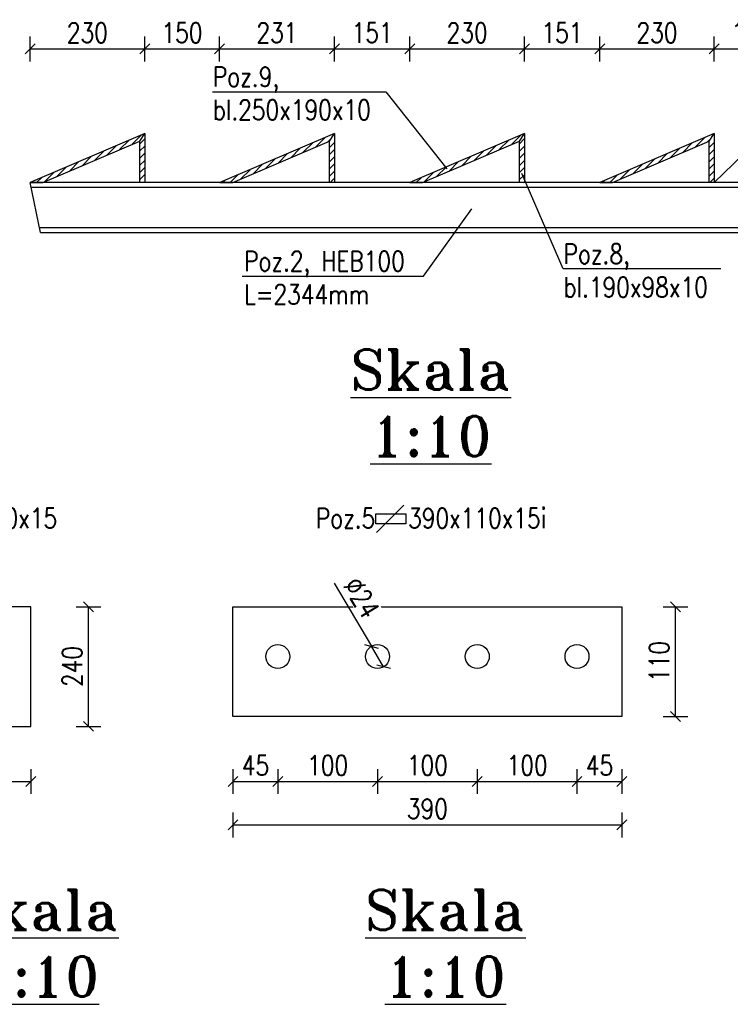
# Model space of a CAD drawing. Header units: millimetres. Extents: x 0 to 1625, y 0 to 742.
# Tile 4 of 24: x 122 to 265, y 195 to 392. Entities that reach past the tile are written whole.
import ezdxf

# ---------------------------------------------------------------- set-up
doc = ezdxf.new("R2010")
doc.units = ezdxf.units.MM
for name, color, linetype in [('_A_Opisy', 5, 'Continuous'), ('_K_Konstrukcja', 7, 'Continuous'), ('e-cad_stal_kontur', 3, 'Continuous'), ('e-cad_stal_wypelnienia', 253, 'Continuous'), ('e-cad_wymiary', 1, 'Continuous'), ('kontur', 7, 'Continuous'), ('opis prętów X', 185, 'Continuous'), ('UWAGI', 11, 'Continuous')]:
    doc.layers.add(name, color=color, linetype=linetype)
doc.styles.add('e-cad_1', font='simplex.shx', dxfattribs={"width": 0.8})
doc.styles.add('ROMANS', font='simplex.shx', dxfattribs={"width": 0.8})
doc.styles.get("Standard").update_dxf_attribs({"font": 'arial.ttf'})
doc.dimstyles.new('e-cad_1_20_[cm]', dxfattribs={"dimscale": 2, "dimtxt": 2, "dimasz": 1, "dimexe": 1.25, "dimexo": 0.625, "dimtad": 1, "dimdec": 0, "dimlfac": 10, "dimrnd": 0.1, "dimzin": 1, "dimtxsty": 'e-cad_1', "dimblk": 'OBLIQUE', "dimcen": 2.5, "dimclrd": 8, "dimclre": 8, "dimclrt": 1, "dimadec": 0, "dimazin": 0, "dimtfac": 1, "dimtix": 1, "dimtmove": 1, "dimatfit": 3, "dimldrblk": 'OBLIQUE', "dimfxl": 1.25, "dimfxlon": 1, "dimtfill": 1, "dimarcsym": 0})
pattern_1 = [(45, (-440.3587, -357.4933), (-0.7184205, 0.7184205), [])]

# ---------------------------------------------------------------- blocks, each defined once
blk = doc.blocks.new('_Oblique')
at = {"color": 0, "linetype": 'ByBlock', "lineweight": -2}
blk.add_line((-0.5, -0.5), (0.5, 0.5), dxfattribs=at)
blk = doc.blocks.new('*D55')
at = {"layer": 'Defpoints', "color": 0, "ltscale": 0.8}
for p in [(87.53, 250.37), (124.53, 250.37), (124.53, 239.3)]:
    blk.add_point(p, dxfattribs=at)
at = {"layer": 'e-cad_wymiary', "color": 8, "lineweight": -2, "ltscale": 0.8}
for p, q in [((87.53, 241.8), (87.53, 236.8)), ((124.53, 241.8), (124.53, 236.8)), ((87.53, 239.3), (124.53, 239.3))]:
    blk.add_line(p, q, dxfattribs=at)
at = {"layer": 'e-cad_wymiary', "color": 8, "lineweight": -2, "ltscale": 0.8, "xscale": 2, "yscale": 2, "zscale": 2, "rotation": 180}
blk.add_blockref('_Oblique', (87.53, 239.3), dxfattribs=at)
at = {"layer": 'e-cad_wymiary', "color": 8, "lineweight": -2, "ltscale": 0.8, "xscale": 2, "yscale": 2, "zscale": 2}
blk.add_blockref('_Oblique', (124.53, 239.3), dxfattribs=at)
at = {"layer": 'e-cad_wymiary', "color": 1, "ltscale": 0.8, "insert": (106.03, 242.55), "char_height": 4, "attachment_point": 5, "style": 'e-cad_1', "bg_fill": 3, "box_fill_scale": 1.1, "bg_fill_color": 257, "bg_fill_transparency": 0}
blk.add_mtext('370', dxfattribs=at)
blk = doc.blocks.new('*D56')
at = {"layer": 'Defpoints', "color": 0, "ltscale": 0.8}
for p in [(124.53, 274.37), (136.12, 274.37), (124.53, 250.37)]:
    blk.add_point(p, dxfattribs=at)
at = {"layer": 'e-cad_wymiary', "color": 8, "lineweight": -2, "ltscale": 0.8}
for p, q in [((133.62, 274.37), (138.62, 274.37)), ((136.12, 250.37), (136.12, 274.37)), ((133.62, 250.37), (138.62, 250.37))]:
    blk.add_line(p, q, dxfattribs=at)
at = {"layer": 'e-cad_wymiary', "color": 8, "lineweight": -2, "ltscale": 0.8, "xscale": 2, "yscale": 2, "zscale": 2}
for p, rotation in [((136.12, 274.37), 90), ((136.12, 250.37), 270)]:
    blk.add_blockref('_Oblique', p, dxfattribs=dict(at, rotation=rotation))
at = {"layer": 'e-cad_wymiary', "color": 1, "ltscale": 0.8, "insert": (132.87, 262.37), "char_height": 4, "attachment_point": 5, "rotation": 90, "style": 'e-cad_1', "bg_fill": 3, "box_fill_scale": 1.1, "bg_fill_color": 257, "bg_fill_transparency": 0}
blk.add_mtext('240', dxfattribs=at)
blk = doc.blocks.new('*D64')
at = {"layer": 'Defpoints', "color": 0, "ltscale": 0.8}
for p in [(174.11, 264.37), (165.11, 252.37), (174.11, 239.3)]:
    blk.add_point(p, dxfattribs=at)
at = {"layer": 'e-cad_wymiary', "color": 8, "lineweight": -2, "ltscale": 0.8}
for p, q in [((165.11, 241.8), (165.11, 236.8)), ((174.11, 241.8), (174.11, 236.8)), ((165.11, 239.3), (174.11, 239.3))]:
    blk.add_line(p, q, dxfattribs=at)
at = {"layer": 'e-cad_wymiary', "color": 8, "lineweight": -2, "ltscale": 0.8, "xscale": 2, "yscale": 2, "zscale": 2, "rotation": 180}
blk.add_blockref('_Oblique', (165.11, 239.3), dxfattribs=at)
at = {"layer": 'e-cad_wymiary', "color": 8, "lineweight": -2, "ltscale": 0.8, "xscale": 2, "yscale": 2, "zscale": 2}
blk.add_blockref('_Oblique', (174.11, 239.3), dxfattribs=at)
at = {"layer": 'e-cad_wymiary', "color": 1, "ltscale": 0.8, "insert": (169.61, 242.55), "char_height": 4, "attachment_point": 5, "style": 'e-cad_1', "bg_fill": 3, "box_fill_scale": 1.1, "bg_fill_color": 257, "bg_fill_transparency": 0}
blk.add_mtext('45', dxfattribs=at)
blk = doc.blocks.new('*D65')
at = {"layer": 'Defpoints', "color": 0, "ltscale": 0.8}
for p in [(174.11, 264.37), (194.11, 264.37), (194.11, 239.3)]:
    blk.add_point(p, dxfattribs=at)
at = {"layer": 'e-cad_wymiary', "color": 8, "lineweight": -2, "ltscale": 0.8}
for p, q in [((174.11, 241.8), (174.11, 236.8)), ((194.11, 241.8), (194.11, 236.8)), ((174.11, 239.3), (194.11, 239.3))]:
    blk.add_line(p, q, dxfattribs=at)
at = {"layer": 'e-cad_wymiary', "color": 8, "lineweight": -2, "ltscale": 0.8, "xscale": 2, "yscale": 2, "zscale": 2, "rotation": 180}
blk.add_blockref('_Oblique', (174.11, 239.3), dxfattribs=at)
at = {"layer": 'e-cad_wymiary', "color": 8, "lineweight": -2, "ltscale": 0.8, "xscale": 2, "yscale": 2, "zscale": 2}
blk.add_blockref('_Oblique', (194.11, 239.3), dxfattribs=at)
at = {"layer": 'e-cad_wymiary', "color": 1, "ltscale": 0.8, "insert": (184.11, 242.55), "char_height": 4, "attachment_point": 5, "style": 'e-cad_1', "bg_fill": 3, "box_fill_scale": 1.1, "bg_fill_color": 257, "bg_fill_transparency": 0}
blk.add_mtext('100', dxfattribs=at)
blk = doc.blocks.new('*D66')
at = {"layer": 'Defpoints', "color": 0, "ltscale": 0.8}
for p in [(194.11, 264.37), (214.11, 264.37), (214.11, 239.3)]:
    blk.add_point(p, dxfattribs=at)
at = {"layer": 'e-cad_wymiary', "color": 8, "lineweight": -2, "ltscale": 0.8}
for p, q in [((194.11, 241.8), (194.11, 236.8)), ((214.11, 241.8), (214.11, 236.8)), ((194.11, 239.3), (214.11, 239.3))]:
    blk.add_line(p, q, dxfattribs=at)
at = {"layer": 'e-cad_wymiary', "color": 8, "lineweight": -2, "ltscale": 0.8, "xscale": 2, "yscale": 2, "zscale": 2, "rotation": 180}
blk.add_blockref('_Oblique', (194.11, 239.3), dxfattribs=at)
at = {"layer": 'e-cad_wymiary', "color": 8, "lineweight": -2, "ltscale": 0.8, "xscale": 2, "yscale": 2, "zscale": 2}
blk.add_blockref('_Oblique', (214.11, 239.3), dxfattribs=at)
at = {"layer": 'e-cad_wymiary', "color": 1, "ltscale": 0.8, "insert": (204.11, 242.55), "char_height": 4, "attachment_point": 5, "style": 'e-cad_1', "bg_fill": 3, "box_fill_scale": 1.1, "bg_fill_color": 257, "bg_fill_transparency": 0}
blk.add_mtext('100', dxfattribs=at)
blk = doc.blocks.new('*D67')
at = {"layer": 'Defpoints', "color": 0, "ltscale": 0.8}
for p in [(214.11, 264.37), (234.11, 264.37), (234.11, 239.3)]:
    blk.add_point(p, dxfattribs=at)
at = {"layer": 'e-cad_wymiary', "color": 8, "lineweight": -2, "ltscale": 0.8}
for p, q in [((214.11, 241.8), (214.11, 236.8)), ((234.11, 241.8), (234.11, 236.8)), ((214.11, 239.3), (234.11, 239.3))]:
    blk.add_line(p, q, dxfattribs=at)
at = {"layer": 'e-cad_wymiary', "color": 8, "lineweight": -2, "ltscale": 0.8, "xscale": 2, "yscale": 2, "zscale": 2, "rotation": 180}
blk.add_blockref('_Oblique', (214.11, 239.3), dxfattribs=at)
at = {"layer": 'e-cad_wymiary', "color": 8, "lineweight": -2, "ltscale": 0.8, "xscale": 2, "yscale": 2, "zscale": 2}
blk.add_blockref('_Oblique', (234.11, 239.3), dxfattribs=at)
at = {"layer": 'e-cad_wymiary', "color": 1, "ltscale": 0.8, "insert": (224.11, 242.55), "char_height": 4, "attachment_point": 5, "style": 'e-cad_1', "bg_fill": 3, "box_fill_scale": 1.1, "bg_fill_color": 257, "bg_fill_transparency": 0}
blk.add_mtext('100', dxfattribs=at)
blk = doc.blocks.new('*D68')
at = {"layer": 'Defpoints', "color": 0, "ltscale": 0.8}
for p in [(234.11, 264.37), (243.11, 263.37), (243.11, 239.3)]:
    blk.add_point(p, dxfattribs=at)
at = {"layer": 'e-cad_wymiary', "color": 8, "lineweight": -2, "ltscale": 0.8}
for p, q in [((234.11, 241.8), (234.11, 236.8)), ((243.11, 241.8), (243.11, 236.8)), ((234.11, 239.3), (243.11, 239.3))]:
    blk.add_line(p, q, dxfattribs=at)
at = {"layer": 'e-cad_wymiary', "color": 8, "lineweight": -2, "ltscale": 0.8, "xscale": 2, "yscale": 2, "zscale": 2, "rotation": 180}
blk.add_blockref('_Oblique', (234.11, 239.3), dxfattribs=at)
at = {"layer": 'e-cad_wymiary', "color": 8, "lineweight": -2, "ltscale": 0.8, "xscale": 2, "yscale": 2, "zscale": 2}
blk.add_blockref('_Oblique', (243.11, 239.3), dxfattribs=at)
at = {"layer": 'e-cad_wymiary', "color": 1, "ltscale": 0.8, "insert": (238.61, 242.55), "char_height": 4, "attachment_point": 5, "style": 'e-cad_1', "bg_fill": 3, "box_fill_scale": 1.1, "bg_fill_color": 257, "bg_fill_transparency": 0}
blk.add_mtext('45', dxfattribs=at)
blk = doc.blocks.new('*D69')
at = {"layer": 'Defpoints', "color": 0, "ltscale": 0.8}
for p in [(165.11, 252.37), (243.11, 252.37), (243.11, 230.6)]:
    blk.add_point(p, dxfattribs=at)
at = {"layer": 'e-cad_wymiary', "color": 8, "lineweight": -2, "ltscale": 0.8}
for p, q in [((165.11, 233.1), (165.11, 228.1)), ((243.11, 233.1), (243.11, 228.1)), ((165.11, 230.6), (243.11, 230.6))]:
    blk.add_line(p, q, dxfattribs=at)
at = {"layer": 'e-cad_wymiary', "color": 8, "lineweight": -2, "ltscale": 0.8, "xscale": 2, "yscale": 2, "zscale": 2, "rotation": 180}
blk.add_blockref('_Oblique', (165.11, 230.6), dxfattribs=at)
at = {"layer": 'e-cad_wymiary', "color": 8, "lineweight": -2, "ltscale": 0.8, "xscale": 2, "yscale": 2, "zscale": 2}
blk.add_blockref('_Oblique', (243.11, 230.6), dxfattribs=at)
at = {"layer": 'e-cad_wymiary', "color": 1, "ltscale": 0.8, "insert": (204.11, 233.85), "char_height": 4, "attachment_point": 5, "style": 'e-cad_1', "bg_fill": 3, "box_fill_scale": 1.1, "bg_fill_color": 257, "bg_fill_transparency": 0}
blk.add_mtext('390', dxfattribs=at)
blk = doc.blocks.new('*D70')
at = {"layer": 'Defpoints', "color": 0, "ltscale": 0.8}
for p in [(243.11, 274.37), (253.87, 274.37), (243.11, 252.37)]:
    blk.add_point(p, dxfattribs=at)
at = {"layer": 'e-cad_wymiary', "color": 8, "lineweight": -2, "ltscale": 0.8}
for p, q in [((251.37, 274.37), (256.37, 274.37)), ((253.87, 252.37), (253.87, 274.37)), ((251.37, 252.37), (256.37, 252.37))]:
    blk.add_line(p, q, dxfattribs=at)
at = {"layer": 'e-cad_wymiary', "color": 8, "lineweight": -2, "ltscale": 0.8, "xscale": 2, "yscale": 2, "zscale": 2}
for p, rotation in [((253.87, 274.37), 90), ((253.87, 252.37), 270)]:
    blk.add_blockref('_Oblique', p, dxfattribs=dict(at, rotation=rotation))
at = {"layer": 'e-cad_wymiary', "color": 1, "ltscale": 0.8, "insert": (250.62, 263.37), "char_height": 4, "attachment_point": 5, "rotation": 90, "style": 'e-cad_1', "bg_fill": 3, "box_fill_scale": 1.1, "bg_fill_color": 257, "bg_fill_transparency": 0}
blk.add_mtext('110', dxfattribs=at)
blk = doc.blocks.new('*D116')
at = {"layer": 'Defpoints', "color": 0, "ltscale": 0.8}
for p in [(147.41, 386.24), (124.42, 359.44), (147.41, 359.45)]:
    blk.add_point(p, dxfattribs=at)
at = {"layer": 'e-cad_wymiary', "color": 8, "lineweight": -2, "ltscale": 0.8}
for p, q in [((124.42, 383.74), (124.42, 388.74)), ((147.41, 383.74), (147.41, 388.74)), ((124.42, 386.24), (147.41, 386.24))]:
    blk.add_line(p, q, dxfattribs=at)
at = {"layer": 'e-cad_wymiary', "color": 8, "lineweight": -2, "ltscale": 0.8, "xscale": 2, "yscale": 2, "zscale": 2, "rotation": 180}
blk.add_blockref('_Oblique', (124.42, 386.24), dxfattribs=at)
at = {"layer": 'e-cad_wymiary', "color": 8, "lineweight": -2, "ltscale": 0.8, "xscale": 2, "yscale": 2, "zscale": 2}
blk.add_blockref('_Oblique', (147.41, 386.24), dxfattribs=at)
at = {"layer": 'e-cad_wymiary', "color": 1, "ltscale": 0.8, "insert": (135.91, 389.49), "char_height": 4, "attachment_point": 5, "style": 'e-cad_1', "bg_fill": 3, "box_fill_scale": 1.1, "bg_fill_color": 257, "bg_fill_transparency": 0}
blk.add_mtext('230', dxfattribs=at)
blk = doc.blocks.new('*D117')
at = {"layer": 'Defpoints', "color": 0, "ltscale": 0.8}
for p in [(162.38, 386.24), (147.41, 359.45), (162.38, 359.39)]:
    blk.add_point(p, dxfattribs=at)
at = {"layer": 'e-cad_wymiary', "color": 8, "lineweight": -2, "ltscale": 0.8}
for p, q in [((147.41, 383.74), (147.41, 388.74)), ((162.38, 383.74), (162.38, 388.74)), ((147.41, 386.24), (162.38, 386.24))]:
    blk.add_line(p, q, dxfattribs=at)
at = {"layer": 'e-cad_wymiary', "color": 8, "lineweight": -2, "ltscale": 0.8, "xscale": 2, "yscale": 2, "zscale": 2, "rotation": 180}
blk.add_blockref('_Oblique', (147.41, 386.24), dxfattribs=at)
at = {"layer": 'e-cad_wymiary', "color": 8, "lineweight": -2, "ltscale": 0.8, "xscale": 2, "yscale": 2, "zscale": 2}
blk.add_blockref('_Oblique', (162.38, 386.24), dxfattribs=at)
at = {"layer": 'e-cad_wymiary', "color": 1, "ltscale": 0.8, "insert": (154.89, 389.49), "char_height": 4, "attachment_point": 5, "style": 'e-cad_1', "bg_fill": 3, "box_fill_scale": 1.1, "bg_fill_color": 257, "bg_fill_transparency": 0}
blk.add_mtext('150', dxfattribs=at)
blk = doc.blocks.new('*D118')
at = {"layer": 'Defpoints', "color": 0, "ltscale": 0.8}
for p in [(185.48, 386.24), (162.38, 359.39), (185.48, 359.44)]:
    blk.add_point(p, dxfattribs=at)
at = {"layer": 'e-cad_wymiary', "color": 8, "lineweight": -2, "ltscale": 0.8}
for p, q in [((162.38, 383.74), (162.38, 388.74)), ((185.48, 383.74), (185.48, 388.74)), ((162.38, 386.24), (185.48, 386.24))]:
    blk.add_line(p, q, dxfattribs=at)
at = {"layer": 'e-cad_wymiary', "color": 8, "lineweight": -2, "ltscale": 0.8, "xscale": 2, "yscale": 2, "zscale": 2, "rotation": 180}
blk.add_blockref('_Oblique', (162.38, 386.24), dxfattribs=at)
at = {"layer": 'e-cad_wymiary', "color": 8, "lineweight": -2, "ltscale": 0.8, "xscale": 2, "yscale": 2, "zscale": 2}
blk.add_blockref('_Oblique', (185.48, 386.24), dxfattribs=at)
at = {"layer": 'e-cad_wymiary', "color": 1, "ltscale": 0.8, "insert": (173.93, 389.49), "char_height": 4, "attachment_point": 5, "style": 'e-cad_1', "bg_fill": 3, "box_fill_scale": 1.1, "bg_fill_color": 257, "bg_fill_transparency": 0}
blk.add_mtext('231', dxfattribs=at)
blk = doc.blocks.new('*D119')
at = {"layer": 'Defpoints', "color": 0, "ltscale": 0.8}
for p in [(200.58, 386.24), (185.48, 359.44), (200.58, 359.44)]:
    blk.add_point(p, dxfattribs=at)
at = {"layer": 'e-cad_wymiary', "color": 8, "lineweight": -2, "ltscale": 0.8}
for p, q in [((185.48, 383.74), (185.48, 388.74)), ((200.58, 383.74), (200.58, 388.74)), ((185.48, 386.24), (200.58, 386.24))]:
    blk.add_line(p, q, dxfattribs=at)
at = {"layer": 'e-cad_wymiary', "color": 8, "lineweight": -2, "ltscale": 0.8, "xscale": 2, "yscale": 2, "zscale": 2, "rotation": 180}
blk.add_blockref('_Oblique', (185.48, 386.24), dxfattribs=at)
at = {"layer": 'e-cad_wymiary', "color": 8, "lineweight": -2, "ltscale": 0.8, "xscale": 2, "yscale": 2, "zscale": 2}
blk.add_blockref('_Oblique', (200.58, 386.24), dxfattribs=at)
at = {"layer": 'e-cad_wymiary', "color": 1, "ltscale": 0.8, "insert": (193.03, 389.49), "char_height": 4, "attachment_point": 5, "style": 'e-cad_1', "bg_fill": 3, "box_fill_scale": 1.1, "bg_fill_color": 257, "bg_fill_transparency": 0}
blk.add_mtext('151', dxfattribs=at)
blk = doc.blocks.new('*D120')
at = {"layer": 'Defpoints', "color": 0, "ltscale": 0.8}
for p in [(223.56, 386.24), (200.58, 359.44), (223.56, 359.44)]:
    blk.add_point(p, dxfattribs=at)
at = {"layer": 'e-cad_wymiary', "color": 8, "lineweight": -2, "ltscale": 0.8}
for p, q in [((200.58, 383.74), (200.58, 388.74)), ((223.56, 383.74), (223.56, 388.74)), ((200.58, 386.24), (223.56, 386.24))]:
    blk.add_line(p, q, dxfattribs=at)
at = {"layer": 'e-cad_wymiary', "color": 8, "lineweight": -2, "ltscale": 0.8, "xscale": 2, "yscale": 2, "zscale": 2, "rotation": 180}
blk.add_blockref('_Oblique', (200.58, 386.24), dxfattribs=at)
at = {"layer": 'e-cad_wymiary', "color": 8, "lineweight": -2, "ltscale": 0.8, "xscale": 2, "yscale": 2, "zscale": 2}
blk.add_blockref('_Oblique', (223.56, 386.24), dxfattribs=at)
at = {"layer": 'e-cad_wymiary', "color": 1, "ltscale": 0.8, "insert": (212.07, 389.49), "char_height": 4, "attachment_point": 5, "style": 'e-cad_1', "bg_fill": 3, "box_fill_scale": 1.1, "bg_fill_color": 257, "bg_fill_transparency": 0}
blk.add_mtext('230', dxfattribs=at)
blk = doc.blocks.new('*D121')
at = {"layer": 'Defpoints', "color": 0, "ltscale": 0.8}
for p in [(238.67, 386.24), (223.56, 359.44), (238.67, 359.45)]:
    blk.add_point(p, dxfattribs=at)
at = {"layer": 'e-cad_wymiary', "color": 8, "lineweight": -2, "ltscale": 0.8}
for p, q in [((223.56, 383.74), (223.56, 388.74)), ((238.67, 383.74), (238.67, 388.74)), ((223.56, 386.24), (238.67, 386.24))]:
    blk.add_line(p, q, dxfattribs=at)
at = {"layer": 'e-cad_wymiary', "color": 8, "lineweight": -2, "ltscale": 0.8, "xscale": 2, "yscale": 2, "zscale": 2, "rotation": 180}
blk.add_blockref('_Oblique', (223.56, 386.24), dxfattribs=at)
at = {"layer": 'e-cad_wymiary', "color": 8, "lineweight": -2, "ltscale": 0.8, "xscale": 2, "yscale": 2, "zscale": 2}
blk.add_blockref('_Oblique', (238.67, 386.24), dxfattribs=at)
at = {"layer": 'e-cad_wymiary', "color": 1, "ltscale": 0.8, "insert": (231.11, 389.49), "char_height": 4, "attachment_point": 5, "style": 'e-cad_1', "bg_fill": 3, "box_fill_scale": 1.1, "bg_fill_color": 257, "bg_fill_transparency": 0}
blk.add_mtext('151', dxfattribs=at)
blk = doc.blocks.new('*D122')
at = {"layer": 'Defpoints', "color": 0, "ltscale": 0.8}
for p in [(261.65, 386.24), (238.67, 359.45), (261.65, 359.45)]:
    blk.add_point(p, dxfattribs=at)
at = {"layer": 'e-cad_wymiary', "color": 8, "lineweight": -2, "ltscale": 0.8}
for p, q in [((238.67, 383.74), (238.67, 388.74)), ((261.65, 383.74), (261.65, 388.74)), ((238.67, 386.24), (261.65, 386.24))]:
    blk.add_line(p, q, dxfattribs=at)
at = {"layer": 'e-cad_wymiary', "color": 8, "lineweight": -2, "ltscale": 0.8, "xscale": 2, "yscale": 2, "zscale": 2, "rotation": 180}
blk.add_blockref('_Oblique', (238.67, 386.24), dxfattribs=at)
at = {"layer": 'e-cad_wymiary', "color": 8, "lineweight": -2, "ltscale": 0.8, "xscale": 2, "yscale": 2, "zscale": 2}
blk.add_blockref('_Oblique', (261.65, 386.24), dxfattribs=at)
at = {"layer": 'e-cad_wymiary', "color": 1, "ltscale": 0.8, "insert": (250.16, 389.49), "char_height": 4, "attachment_point": 5, "style": 'e-cad_1', "bg_fill": 3, "box_fill_scale": 1.1, "bg_fill_color": 257, "bg_fill_transparency": 0}
blk.add_mtext('230', dxfattribs=at)
blk = doc.blocks.new('*D123')
at = {"layer": 'Defpoints', "color": 0, "ltscale": 0.8}
for p in [(276.75, 386.24), (261.65, 359.45), (276.75, 359.45)]:
    blk.add_point(p, dxfattribs=at)
at = {"layer": 'e-cad_wymiary', "color": 8, "lineweight": -2, "ltscale": 0.8}
for p, q in [((261.65, 383.74), (261.65, 388.74)), ((276.75, 383.74), (276.75, 388.74)), ((261.65, 386.24), (276.75, 386.24))]:
    blk.add_line(p, q, dxfattribs=at)
at = {"layer": 'e-cad_wymiary', "color": 8, "lineweight": -2, "ltscale": 0.8, "xscale": 2, "yscale": 2, "zscale": 2, "rotation": 180}
blk.add_blockref('_Oblique', (261.65, 386.24), dxfattribs=at)
at = {"layer": 'e-cad_wymiary', "color": 8, "lineweight": -2, "ltscale": 0.8, "xscale": 2, "yscale": 2, "zscale": 2}
blk.add_blockref('_Oblique', (276.75, 386.24), dxfattribs=at)
at = {"layer": 'e-cad_wymiary', "color": 1, "ltscale": 0.8, "insert": (269.2, 389.49), "char_height": 4, "attachment_point": 5, "style": 'e-cad_1', "bg_fill": 3, "box_fill_scale": 1.1, "bg_fill_color": 257, "bg_fill_transparency": 0}
blk.add_mtext('151', dxfattribs=at)
blk = doc.blocks.new('*D140')
at = {"layer": 'Defpoints', "color": 0, "ltscale": 0.8}
for p in [(192.89, 266.43), (195.33, 262.31)]:
    blk.add_point(p, dxfattribs=at)
at = {"layer": 'e-cad_wymiary', "color": 8, "lineweight": -2, "ltscale": 0.8}
for p, q in [((185.38, 279.11), (192.89, 266.43)), ((195.33, 262.31), (192.89, 266.43)), ((195.33, 262.31), (195.33, 262.31))]:
    blk.add_line(p, q, dxfattribs=at)
at = {"layer": 'e-cad_wymiary', "color": 8, "lineweight": -2, "ltscale": 0.8, "xscale": 2, "yscale": 2, "zscale": 2}
for p, rotation in [((192.89, 266.43), 300.6405547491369), ((195.33, 262.31), 120.6405547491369)]:
    blk.add_blockref('_Oblique', p, dxfattribs=dict(at, rotation=rotation))
at = {"layer": 'e-cad_wymiary', "color": 1, "ltscale": 0.8, "insert": (190.91, 276.15), "char_height": 4, "attachment_point": 5, "rotation": 300.6406, "style": 'e-cad_1', "bg_fill": 3, "box_fill_scale": 1.1, "bg_fill_color": 257, "bg_fill_transparency": 0}
blk.add_mtext('%%c24', dxfattribs=at)

msp = doc.modelspace()

# ---------------------------------------------------------------- hatches: boundary and pattern name
at = {"layer": 'e-cad_stal_wypelnienia', "ltscale": 0.8}
h = msp.add_hatch(dxfattribs=at)
h.set_pattern_fill('ANSI31', color=256, scale=0.32, style=0)
h.set_pattern_definition(pattern_1)
h.paths.add_polyline_path([(147.41, 369.29), (124.43, 359.45), (126.97, 359.45), (146.41, 367.78)])
h = msp.add_hatch(dxfattribs=at)
h.set_pattern_fill('ANSI31', color=256, scale=0.32, style=0)
h.set_pattern_definition(pattern_1)
h.paths.add_polyline_path([(146.41, 359.45), (147.41, 359.45), (147.41, 368.21), (146.41, 367.78)])
h = msp.add_hatch(dxfattribs=at)
h.set_pattern_fill('ANSI31', color=256, scale=0.32, style=0)
h.set_pattern_definition(pattern_1)
h.paths.add_polyline_path([(185.48, 369.29), (162.51, 359.45), (165.05, 359.45), (184.48, 367.78)])
h = msp.add_hatch(dxfattribs=at)
h.set_pattern_fill('ANSI31', color=256, scale=0.32, style=0)
h.set_pattern_definition(pattern_1)
h.paths.add_polyline_path([(184.48, 359.44), (185.48, 359.44), (185.48, 368.2), (184.48, 367.78)])
h = msp.add_hatch(dxfattribs=at)
h.set_pattern_fill('ANSI31', color=256, scale=0.32, style=0)
h.set_pattern_definition(pattern_1)
h.paths.add_polyline_path([(223.56, 369.29), (200.59, 359.45), (203.13, 359.45), (222.56, 367.78)])
h = msp.add_hatch(dxfattribs=at)
h.set_pattern_fill('ANSI31', color=256, scale=0.32, style=0)
h.set_pattern_definition(pattern_1)
h.paths.add_polyline_path([(222.56, 359.44), (223.56, 359.44), (223.56, 368.2), (222.56, 367.78)])
h = msp.add_hatch(dxfattribs=at)
h.set_pattern_fill('ANSI31', color=256, scale=0.32, style=0)
h.set_pattern_definition(pattern_1)
h.paths.add_polyline_path([(261.65, 369.29), (238.67, 359.45), (241.21, 359.45), (260.65, 367.78)])
h = msp.add_hatch(dxfattribs=at)
h.set_pattern_fill('ANSI31', color=256, scale=0.32, style=0)
h.set_pattern_definition(pattern_1)
h.paths.add_polyline_path([(260.65, 359.45), (261.65, 359.45), (261.65, 368.21), (260.65, 367.78)])

# ---------------------------------------------------------------- linework, layer by layer
at = {"layer": '_K_Konstrukcja', "color": 9, "ltscale": 0.005}
msp.add_lwpolyline([(166.97, 340.67), (203.35, 340.67), (212.99, 354.2)], dxfattribs=at)
at = {"layer": 'e-cad_stal_kontur', "ltscale": 0.005}
for p, q in [((358.85, 359.44), (124.42, 359.44)), ((126.47, 349.44), (124.42, 359.44)), ((358.19, 358.44), (124.63, 358.44)), ((126.27, 350.44), (352.91, 350.44)), ((126.47, 349.44), (352.25, 349.44))]:
    msp.add_line(p, q, dxfattribs=at)
for points in [[(126.97, 359.45), (146.41, 367.78), (147.41, 369.29), (124.43, 359.45)], [(147.41, 359.45), (146.41, 359.45), (146.41, 367.78), (147.41, 369.29)], [(165.05, 359.45), (184.48, 367.78), (185.48, 369.29), (162.5, 359.44)], [(185.48, 359.44), (184.48, 359.44), (184.48, 367.78), (185.48, 369.29)], [(203.13, 359.45), (222.56, 367.78), (223.56, 369.29), (200.58, 359.44)], [(223.56, 359.44), (222.56, 359.44), (222.56, 367.78), (223.56, 369.29)], [(241.21, 359.45), (260.65, 367.78), (261.65, 369.29), (238.67, 359.45)], [(261.65, 359.45), (260.65, 359.45), (260.65, 367.78), (261.65, 369.29)], [(87.53, 250.37), (124.53, 250.37), (124.53, 274.37), (87.53, 274.37)], [(165.11, 274.37), (243.11, 274.37), (243.11, 252.37), (165.11, 252.37)]]:
    msp.add_lwpolyline(points, close=True, dxfattribs=at)
for centre in [(174.11, 264.37), (194.11, 264.37), (214.11, 264.37), (234.11, 264.37)]:
    msp.add_circle(centre, 2.4, dxfattribs=at)
at = {"layer": 'UWAGI', "color": 9, "lineweight": -3, "ltscale": 0.07}
msp.add_line((199.4, 294.74), (193.9, 289.25), dxfattribs=at)
msp.add_lwpolyline([(193.76, 291), (193.76, 293), (199.76, 293), (199.76, 291)], close=True, dxfattribs=at)

# ---------------------------------------------------------------- texts
at = {"layer": '_K_Konstrukcja', "color": 9, "ltscale": 0.005, "char_height": 4, "attachment_point": 1}
for s, width, insert in [('{\\Fromans|c238;\\W0.8;Poz.2, HEB100\\PL=2344mm}', 50.4, (167.33, 345.69)), ('{\\Fromans|c238;\\W0.8;Poz.8,\\Pbl.190x98x10}', 77.1972, (231.42, 347.13))]:
    msp.add_mtext_dynamic_manual_height_columns(s, width=width, gutter_width=12.5, heights=[0], dxfattribs=dict(at, insert=insert))
at = {"layer": 'kontur', "color": 1, "lineweight": -3, "ltscale": 0.01, "char_height": 8, "width": 131.4679, "attachment_point": 5, "style": 'e-cad_1'}
for insert in [(204.8, 315.26), (126.11, 206.88), (207.71, 206.88)]:
    msp.add_mtext('{\\Fromant|c238;\\W1;\\LSkala\\P1:10}', dxfattribs=dict(at, insert=insert))
at = {"layer": 'opis prętów X', "color": 9, "ltscale": 50, "char_height": 1.92, "width": 123.706, "attachment_point": 5, "style": 'ROMANS'}
for s, insert in [('{\\A1;\\H2.083x;Poz.5   390x110x15i}', (204.82, 292.12)), ('{\\A1;\\H2.083x;Poz.4   370x240x15}', (107.29, 292.12))]:
    msp.add_mtext(s, dxfattribs=dict(at, insert=insert))

# ---------------------------------------------------------------- next in the draw order: dimensions: what is measured, and where the dimension line sits
at = {"layer": 'e-cad_wymiary', "ltscale": 0.8}
for base, p1, p2, override, picture, middle in [((147.41, 386.24), (124.42, 359.44), (147.41, 359.45), {"dimblk": 'Oblique', "dimtfill": 1, "dimtfillclr": 0}, '*D116', (135.91, 389.49)), ((174.11, 239.3), (165.11, 252.37), (174.11, 264.37), {"dimlfac": 5, "dimblk": 'Oblique', "dimtfill": 1, "dimtfillclr": 0}, '*D64', (169.61, 242.55)), ((124.53, 239.3), (87.53, 250.37), (124.53, 250.37), {"dimblk": 'Oblique', "dimtfill": 1, "dimtfillclr": 0}, '*D55', (106.03, 242.55))]:
    dim = msp.add_linear_dim(base=base, p1=p1, p2=p2, dimstyle='e-cad_1_20_[cm]', override=override, dxfattribs=at)
    dim.commit()
    dim.dimension.update_dxf_attribs({"geometry": picture, "text_midpoint": middle})

# ---------------------------------------------------------------- next in the draw order: dimensions: what is measured, and where the dimension line sits
for base, p1, p2, override, picture, middle in [((162.38, 386.24), (147.41, 359.45), (162.38, 359.39), {"dimblk": 'Oblique', "dimtfill": 1, "dimtfillclr": 0}, '*D117', (154.89, 389.49)), ((194.11, 239.3), (174.11, 264.37), (194.11, 264.37), {"dimlfac": 5, "dimblk": 'Oblique', "dimtfill": 1, "dimtfillclr": 0}, '*D65', (184.11, 242.55))]:
    dim = msp.add_linear_dim(base=base, p1=p1, p2=p2, dimstyle='e-cad_1_20_[cm]', override=override, dxfattribs=at)
    dim.commit()
    dim.dimension.update_dxf_attribs({"geometry": picture, "text_midpoint": middle})
dim = msp.add_linear_dim(base=(136.12, 274.37), p1=(124.53, 250.37), p2=(124.53, 274.37), angle=90, dimstyle='e-cad_1_20_[cm]', override={"dimblk": 'Oblique', "dimtfill": 1, "dimtfillclr": 0}, dxfattribs=at)
dim.commit()
dim.dimension.update_dxf_attribs({"geometry": '*D56', "text_midpoint": (132.87, 262.37)})

# ---------------------------------------------------------------- next in the draw order: dimensions: what is measured, and where the dimension line sits
for base, p1, p2, override, picture, middle in [((185.48, 386.24), (162.38, 359.39), (185.48, 359.44), {"dimblk": 'Oblique', "dimtfill": 1, "dimtfillclr": 0}, '*D118', (173.93, 389.49)), ((214.11, 239.3), (194.11, 264.37), (214.11, 264.37), {"dimlfac": 5, "dimblk": 'Oblique', "dimtfill": 1, "dimtfillclr": 0}, '*D66', (204.11, 242.55))]:
    dim = msp.add_linear_dim(base=base, p1=p1, p2=p2, dimstyle='e-cad_1_20_[cm]', override=override, dxfattribs=at)
    dim.commit()
    dim.dimension.update_dxf_attribs({"geometry": picture, "text_midpoint": middle})

# ---------------------------------------------------------------- next in the draw order: dimensions: what is measured, and where the dimension line sits
for base, p1, p2, override, picture, middle in [((200.58, 386.24), (185.48, 359.44), (200.58, 359.44), {"dimblk": 'Oblique', "dimtfill": 1, "dimtfillclr": 0}, '*D119', (193.03, 389.49)), ((234.11, 239.3), (214.11, 264.37), (234.11, 264.37), {"dimlfac": 5, "dimblk": 'Oblique', "dimtfill": 1, "dimtfillclr": 0}, '*D67', (224.11, 242.55))]:
    dim = msp.add_linear_dim(base=base, p1=p1, p2=p2, dimstyle='e-cad_1_20_[cm]', override=override, dxfattribs=at)
    dim.commit()
    dim.dimension.update_dxf_attribs({"geometry": picture, "text_midpoint": middle})
dim = msp.add_diameter_dim_2p(p1=(195.33, 262.31), p2=(192.89, 266.43), dimstyle='e-cad_1_20_[cm]', override={"dimlfac": 5, "dimblk": 'Oblique', "dimtfill": 1, "dimtfillclr": 0}, dxfattribs=at)
dim.commit()
dim.dimension.update_dxf_attribs({"geometry": '*D140', "text_midpoint": (190, 270.98), "dimtype": 163})

# ---------------------------------------------------------------- next in the draw order: texts
at = {"layer": '_K_Konstrukcja', "color": 9, "ltscale": 0.005, "insert": (161.08, 382.68), "char_height": 4, "attachment_point": 1}
msp.add_mtext_dynamic_manual_height_columns('{\\Fromans|c238;\\W0.8;Poz.9,\\Pbl.250x190x10}', width=77.1972, gutter_width=12.5, heights=[0], dxfattribs=at)

# ---------------------------------------------------------------- next in the draw order: dimensions: what is measured, and where the dimension line sits
at = {"layer": 'e-cad_wymiary', "ltscale": 0.8}
for base, p1, p2, override, picture, middle in [((223.56, 386.24), (200.58, 359.44), (223.56, 359.44), {"dimblk": 'Oblique', "dimtfill": 1, "dimtfillclr": 0}, '*D120', (212.07, 389.49)), ((243.11, 239.3), (234.11, 264.37), (243.11, 263.37), {"dimlfac": 5, "dimblk": 'Oblique', "dimtfill": 1, "dimtfillclr": 0}, '*D68', (238.61, 242.55))]:
    dim = msp.add_linear_dim(base=base, p1=p1, p2=p2, dimstyle='e-cad_1_20_[cm]', override=override, dxfattribs=at)
    dim.commit()
    dim.dimension.update_dxf_attribs({"geometry": picture, "text_midpoint": middle})

# ---------------------------------------------------------------- next in the draw order: linework, layer by layer
at = {"layer": '_K_Konstrukcja', "color": 9, "ltscale": 0.005}
msp.add_lwpolyline([(161.01, 377.66), (195.78, 377.66), (208, 362.18)], dxfattribs=at)

# ---------------------------------------------------------------- next in the draw order: dimensions: what is measured, and where the dimension line sits
at = {"layer": 'e-cad_wymiary', "ltscale": 0.8}
for base, p1, p2, override, picture, middle in [((238.67, 386.24), (223.56, 359.44), (238.67, 359.45), {"dimblk": 'Oblique', "dimtfill": 1, "dimtfillclr": 0}, '*D121', (231.11, 389.49)), ((243.11, 230.6), (165.11, 252.37), (243.11, 252.37), {"dimlfac": 5, "dimblk": 'Oblique', "dimtfill": 1, "dimtfillclr": 0}, '*D69', (204.11, 233.85))]:
    dim = msp.add_linear_dim(base=base, p1=p1, p2=p2, dimstyle='e-cad_1_20_[cm]', override=override, dxfattribs=at)
    dim.commit()
    dim.dimension.update_dxf_attribs({"geometry": picture, "text_midpoint": middle})

# ---------------------------------------------------------------- next in the draw order: dimensions: what is measured, and where the dimension line sits
dim = msp.add_linear_dim(base=(261.65, 386.24), p1=(238.67, 359.45), p2=(261.65, 359.45), dimstyle='e-cad_1_20_[cm]', override={"dimblk": 'Oblique', "dimtfill": 1, "dimtfillclr": 0}, dxfattribs=at)
dim.commit()
dim.dimension.update_dxf_attribs({"geometry": '*D122', "text_midpoint": (250.16, 389.49)})
dim = msp.add_linear_dim(base=(253.87, 274.37), p1=(243.11, 252.37), p2=(243.11, 274.37), angle=90, dimstyle='e-cad_1_20_[cm]', override={"dimlfac": 5, "dimblk": 'Oblique', "dimtfill": 1, "dimtfillclr": 0}, dxfattribs=at)
dim.commit()
dim.dimension.update_dxf_attribs({"geometry": '*D70', "text_midpoint": (250.62, 263.37)})

# ---------------------------------------------------------------- next in the draw order: dimensions: what is measured, and where the dimension line sits
dim = msp.add_linear_dim(base=(276.75, 386.24), p1=(261.65, 359.45), p2=(276.75, 359.45), dimstyle='e-cad_1_20_[cm]', override={"dimblk": 'Oblique', "dimtfill": 1, "dimtfillclr": 0}, dxfattribs=at)
dim.commit()
dim.dimension.update_dxf_attribs({"geometry": '*D123', "text_midpoint": (269.2, 389.49)})

# ---------------------------------------------------------------- next in the draw order: linework, layer by layer
at = {"layer": '_A_Opisy', "color": 9, "ltscale": 0.01}
msp.add_line((275.08, 372.51), (261.65, 359.45), dxfattribs=at)
at = {"layer": '_K_Konstrukcja', "color": 9, "ltscale": 0.005}
msp.add_lwpolyline([(262.93, 342.11), (231.35, 342.11), (223.05, 361.28)], dxfattribs=at)

doc.saveas('drawing.dxf')
